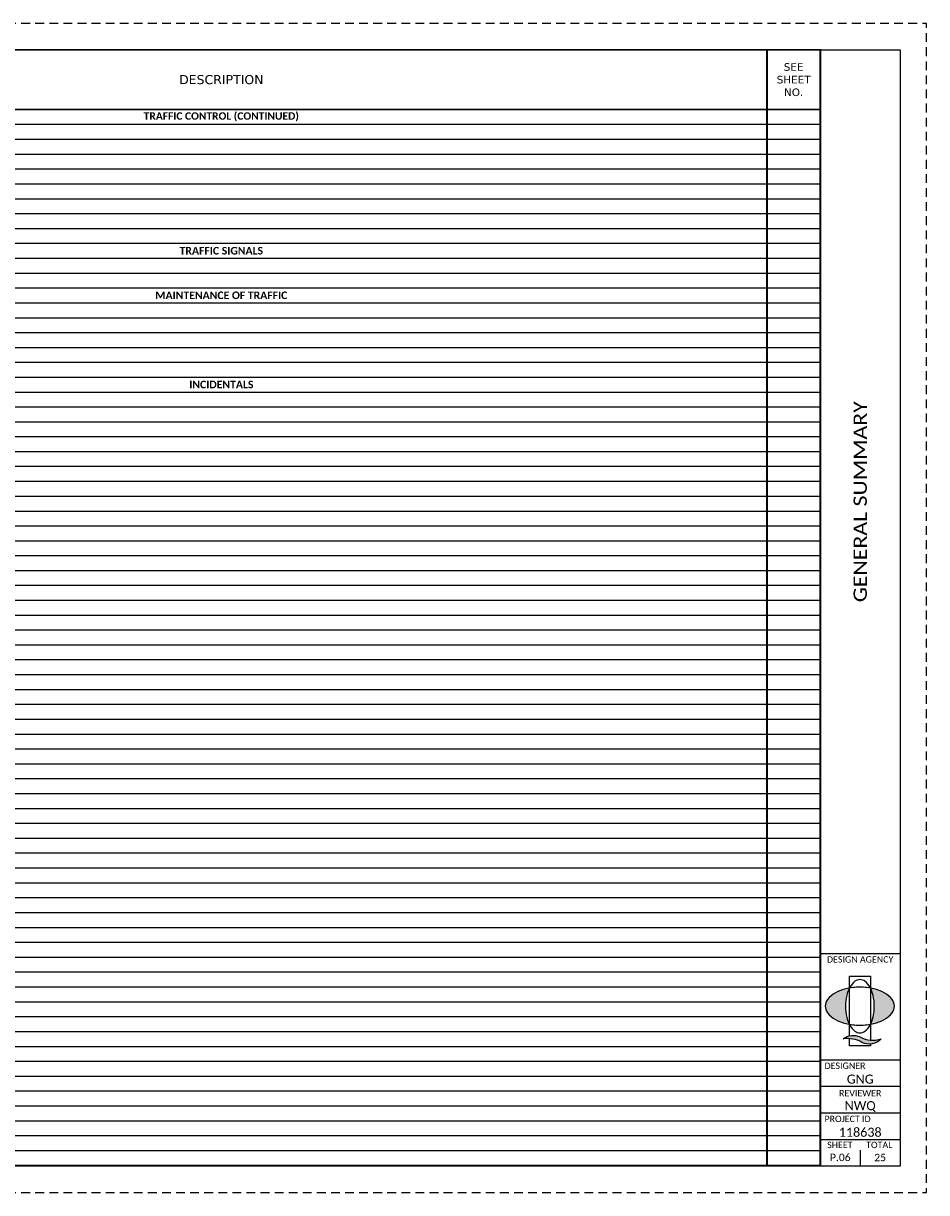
# Paper-space layout 'Layout1 (2)' of a CAD drawing. Header units: feet. Extents: x 0 to 34, y 0 to 22.
# Tile 2 of 2: x 17 to 34, y 0 to 22. Entities that reach past the tile are written whole.
import ezdxf
from ezdxf.enums import TextEntityAlignment as Align

# ---------------------------------------------------------------- set-up
doc = ezdxf.new("R2010")
doc.units = ezdxf.units.FT
doc.header["$MEASUREMENT"] = 0
doc.linetypes.add('OhDOT_USTN3', pattern=[0.22, 0.165, -0.055])
for name, color, linetype in [('SH_Border', 7, 'Continuous'), ('SH_Cut_Line', 7, 'OhDOT_USTN3'), ('SH_Data', 7, 'Continuous'), ('SH_Hatch', 14, 'Continuous'), ('SH_TextM', 7, 'Continuous')]:
    doc.layers.add(name, color=color, linetype=linetype)
doc.styles.add('Font 70-Main Title', font='calibri.ttf', dxfattribs={"width": 1.15, "height": 0.25})
doc.styles.add('Slanted-Normal', font='calibrii.ttf', dxfattribs={"height": 0.14})
doc.styles.add('Straight Minimum (0.12) Font 30', font='calibri.ttf', dxfattribs={"height": 0.12})
doc.styles.add('Straight Sub-Title (0.17) Font 30', font='calibri.ttf', dxfattribs={"height": 0.17})
doc.styles.add('Straight-Normal', font='calibri.ttf', dxfattribs={"height": 0.14})
doc.styles.add('Straight-Sub Title', font='calibri.ttf', dxfattribs={"height": 0.17})

# ---------------------------------------------------------------- blocks, each defined once
blk = doc.blocks.new('A$C1697e795')
at = {"layer": 'SH_Hatch'}
for points in [[(-0.1098, 0.0898, -0.0615), (-0.0881, 0.1507), (-0.0881, 0.1523, 0.014092), (-0.1171, 0.1465, 0.069705), (-0.2053, 0.1131, 0.105975), (-0.2716, 0.0557, 0.163104), (-0.29, 0.0008, 0.163049), (-0.2716, -0.0541, 0.105975), (-0.2053, -0.1115, 0.069705), (-0.1171, -0.145, 0.014089), (-0.0881, -0.1507, -0.061487), (-0.1098, -0.0898, -0.054987), (-0.1197, 0, -0.054987)], [(0.1108, 0.0898, 0.0615), (0.0891, 0.1507), (0.0891, 0.1523, -0.014092), (0.1182, 0.1465, -0.069705), (0.2063, 0.1131, -0.105975), (0.2727, 0.0557, -0.163104), (0.2911, 0.0008, -0.163049), (0.2727, -0.0541, -0.105975), (0.2063, -0.1115, -0.069705), (0.1182, -0.145, -0.014089), (0.0891, -0.1507, 0.061487), (0.1108, -0.0898, 0.054987), (0.1207, 0, 0.054987)], [(0.0015, -0.2566, 0.297692), (-0.1396, -0.2731, -0.180432), (0.0164, -0.3024, 0.32264), (0.179, -0.273, -0.20237)]]:
    blk.add_hatch(color=256, dxfattribs=at).paths.add_polyline_path(points)
at = {"layer": 'SH_TextM'}
for points in [[(0.1106, -0.0898, 0.054987), (0.1206, 0, 0.054987), (0.1106, 0.0898, 0.0688), (0.0854, 0.1575, 0.105699), (0.0418, 0.2087, 0.165247), (0.0004, 0.2228, 0.165247), (-0.0409, 0.2087, 0.105699), (-0.0845, 0.1575, 0.0688), (-0.1098, 0.0898, 0.054987), (-0.1197, 0, 0.054987), (-0.1098, -0.0898, 0.0688), (-0.0845, -0.1575, 0.105699), (-0.0409, -0.2087, 0.165247), (0.0004, -0.2228, 0.165247), (0.0418, -0.2087, 0.105699), (0.0854, -0.1575, 0.0688)], [(-0.2053, -0.1115, 0.069705), (-0.1171, -0.145, 0.055931), (-0.0006, -0.158, 0.055931), (0.1159, -0.145, 0.069705), (0.2041, -0.1115, 0.105975), (0.2705, -0.0541, 0.163076), (0.2889, 0.0008, 0.163076), (0.2705, 0.0557, 0.105975), (0.2041, 0.1131, 0.069705), (0.1159, 0.1465, 0.055931), (-0.0006, 0.1596, 0.055931), (-0.1171, 0.1465, 0.069705), (-0.2053, 0.1131, 0.105975), (-0.2716, 0.0557, 0.163076), (-0.29, 0.0008, 0.163076), (-0.2716, -0.0541, 0.105975)], [(0.0164, -0.3024, 0.180432), (-0.1396, -0.2731, -0.297692), (0.0015, -0.2566, 0.20237), (0.179, -0.273, -0.32264)]]:
    blk.add_lwpolyline(points, format="xyb", close=True, dxfattribs=at)
for points in [[(-0.0881, -0.2469), (-0.0881, 0.2529), (0.0891, 0.2529), (0.0891, -0.2828)], [(0.0891, -0.3157), (0.0891, -0.332), (-0.0881, -0.332), (-0.0881, -0.2701)]]:
    blk.add_lwpolyline(points, dxfattribs=at)
blk = doc.blocks.new('BLKWO_NEW')
at = {"layer": 'SH_Border', "linetype": 'Continuous', "flags": 128}
blk.add_lwpolyline([(0.5, 21.5), (33.5, 21.5), (33.5, 0.5), (0.5, 0.5), (0.5, 21.5)], close=True, dxfattribs=at)
for points in [[(32, 21.5), (32, 0.5)], [(32, 4.5), (33.5, 4.5)], [(32, 2.5), (33.5, 2.5)], [(32, 2), (33.5, 2)], [(32, 1.5), (33.5, 1.5)], [(32, 1), (33.5, 1)]]:
    blk.add_lwpolyline(points, dxfattribs=at)
at = {"layer": 'SH_Border'}
blk.add_lwpolyline([(32.75, 0.8), (32.75, 0.5)], dxfattribs=at)
at = {"layer": 'SH_Cut_Line', "color": 7, "linetype": 'OhDOT_USTN3', "flags": 128}
blk.add_lwpolyline([(0, 0), (34, 0), (34, 22), (0, 22), (0, 0)], close=True, dxfattribs=at)
at = {"layer": 'SH_Border', "xscale": 2.25, "yscale": 2.25, "zscale": 2.25}
blk.add_blockref('A$C1697e795', (32.744, 3.506), dxfattribs=at)
at = {"layer": 'SH_Data', "char_height": 0.12, "style": 'Straight Minimum (0.12) Font 30'}
for s, insert, width, attachment_point in [('DESIGN AGENCY', (32.124, 4.448), 1.94049, 1), ('DESIGNER', (32.078, 2.448), 1.0279, 1), ('REVIEWER', (32.75, 1.931), 1.0279, 2), ('PROJECT ID', (32.078, 1.447), 1.27835, 1), ('SHEET', (32.129, 0.957), 1.0279, 1), ('TOTAL', (32.862, 0.957), 1.0279, 1)]:
    blk.add_mtext(s, dxfattribs=dict(at, insert=insert, width=width, attachment_point=attachment_point))
at = {"layer": 'SH_Data', "style": 'Font 70-Main Title', "width": 1.15, "flags": 8}
blk.add_attdef('TITLEAREA2T', text='', height=0.25, rotation=90, dxfattribs=at).set_placement((32.75, 13), align=Align.MIDDLE_CENTER)
at = {"layer": 'SH_Data', "style": 'Straight-Sub Title'}
for tag, p in [('XXX', (32.75, 2)), ('XXX', (32.75, 1.5)), ('XXXXXX', (32.75, 1))]:
    blk.add_attdef(tag, text='', height=0.17, dxfattribs=at).set_placement(p, align=Align.BOTTOM_CENTER)
at = {"layer": 'SH_Data', "style": 'Straight Sub-Title (0.17) Font 30', "flags": 8}
blk.add_attdef('PROJECT', text='', height=0.25, rotation=90, dxfattribs=at).set_placement((0.721, 0.55), align=Align.MIDDLE_LEFT)
blk = doc.blocks.new('*A997')
at = {"layer": 'SH_Border', "color": 7, "linetype": 'Continuous', "ltscale": 0.083333, "const_width": 0.0208}
for points in [[(19.302, -13.281), (19.302, 0), (0, 0), (0, -13.281)], [(1.906, 0), (1.906, -13.281)], [(2.542, 0), (2.542, -13.281)], [(3.323, 0), (3.323, -13.281)], [(4.104, 0), (4.104, -13.281)], [(4.885, 0), (4.885, -13.281)], [(5.667, 0), (5.667, -13.281)], [(18.667, 0), (18.667, -13.281)], [(0.635, -0.354), (0.635, -13.281)], [(1.271, -0.354), (1.271, -13.281)], [(0, -0.708), (19.302, -0.708)]]:
    blk.add_lwpolyline(points, dxfattribs=at)
at = {"layer": 'SH_Border', "color": 7, "linetype": 'Continuous', "ltscale": 0.083333}
for points in [[(0, -0.354), (2.542, -0.354)], [(0, -0.885), (19.302, -0.885)], [(0, -1.062), (19.302, -1.062)], [(0, -1.24), (19.302, -1.24)], [(0, -1.417), (19.302, -1.417)], [(0, -1.594), (19.302, -1.594)], [(0, -1.771), (19.302, -1.771)], [(0, -1.948), (19.302, -1.948)], [(0, -2.125), (19.302, -2.125)], [(0, -2.302), (19.302, -2.302)], [(0, -2.479), (19.302, -2.479)], [(0, -2.656), (19.302, -2.656)], [(0, -2.833), (19.302, -2.833)], [(0, -3.01), (19.302, -3.01)], [(0, -3.188), (19.302, -3.188)], [(0, -3.365), (19.302, -3.365)], [(0, -3.542), (19.302, -3.542)], [(0, -3.719), (19.302, -3.719)], [(0, -3.896), (19.302, -3.896)], [(0, -4.073), (19.302, -4.073)], [(0, -4.25), (19.302, -4.25)], [(0, -4.427), (19.302, -4.427)], [(0, -4.604), (19.302, -4.604)], [(0, -4.781), (19.302, -4.781)], [(0, -4.958), (19.302, -4.958)], [(0, -5.135), (19.302, -5.135)], [(0, -5.312), (19.302, -5.312)], [(0, -5.49), (19.302, -5.49)], [(0, -5.667), (19.302, -5.667)], [(0, -5.844), (19.302, -5.844)], [(0, -6.021), (19.302, -6.021)], [(0, -6.198), (19.302, -6.198)], [(0, -6.375), (19.302, -6.375)], [(0, -6.552), (19.302, -6.552)], [(0, -6.729), (19.302, -6.729)], [(0, -6.906), (19.302, -6.906)], [(0, -7.083), (19.302, -7.083)], [(0, -7.26), (19.302, -7.26)], [(0, -7.438), (19.302, -7.438)], [(0, -7.615), (19.302, -7.615)], [(0, -7.792), (19.302, -7.792)], [(0, -7.969), (19.302, -7.969)], [(0, -8.146), (19.302, -8.146)], [(0, -8.323), (19.302, -8.323)], [(0, -8.5), (19.302, -8.5)], [(0, -8.677), (19.302, -8.677)], [(0, -8.854), (19.302, -8.854)], [(0, -9.031), (19.302, -9.031)], [(0, -9.208), (19.302, -9.208)], [(0, -9.385), (19.302, -9.385)], [(0, -9.562), (19.302, -9.562)], [(0, -9.74), (19.302, -9.74)], [(0, -9.917), (19.302, -9.917)], [(0, -10.094), (19.302, -10.094)], [(0, -10.271), (19.302, -10.271)], [(0, -10.448), (19.302, -10.448)], [(0, -10.625), (19.302, -10.625)], [(0, -10.802), (19.302, -10.802)], [(0, -10.979), (19.302, -10.979)], [(0, -11.156), (19.302, -11.156)], [(0, -11.333), (19.302, -11.333)], [(0, -11.51), (19.302, -11.51)], [(0, -11.688), (19.302, -11.688)], [(0, -11.865), (19.302, -11.865)], [(0, -12.042), (19.302, -12.042)], [(0, -12.219), (19.302, -12.219)], [(0, -12.396), (19.302, -12.396)], [(0, -12.573), (19.302, -12.573)], [(0, -12.75), (19.302, -12.75)], [(0, -12.927), (19.302, -12.927)], [(0, -13.104), (19.302, -13.104)], [(0, -13.281), (19.302, -13.281)]]:
    blk.add_lwpolyline(points, dxfattribs=at)
at = {"layer": 'SH_Border', "color": 7, "attachment_point": 5, "style": 'Slanted-Normal'}
for s, insert, char_height, width in [('\\fVerdana|b0|i0|c0|p34;SHEET NUM.', (0.953, -0.177), 0.10833, 1.82292), ('\\fVerdana|b0|i0|c0|p34;PART.', (2.224, -0.177), 0.10833, 0.55208), ('\\fVerdana|b0|i0|c0|p34;ITEM', (3.714, -0.177), 0.10833, 0.69792), ('\\fVerdana|b0|i0|c0|p34;GRAND', (4.495, -0.177), 0.10833, 0.69792), ('\\fVerdana|b0|i0|c0|p34;SEE SHEET NO.', (18.984, -0.354), 0.09028, 0.55208), ('\\fVerdana|b0|i0|c0|p34;ITEM', (2.932, -0.354), 0.10833, 0.69792), ('\\fVerdana|b0|i0|c0|p34;UNIT', (5.276, -0.354), 0.10833, 0.69792), ('\\fVerdana|b0|i0|c0|p34;DESCRIPTION', (12.167, -0.354), 0.10833, 12.91667), ('\\fCalibri|b0|i0|c0|p34;P.03', (0.318, -0.531), 0.09028, 0.55208), ('\\fCalibri|b0|i0|c0|p34;P.04', (0.953, -0.531), 0.09028, 0.55208), ('\\fCalibri|b0|i0|c0|p34;P.20', (1.589, -0.531), 0.09028, 0.55208), ('\\fCalibri|b0|i0|c0|p34;01/S5K/05', (2.224, -0.531), 0.08125, 0.55208), ('\\fVerdana|b0|i0|c0|p34;EXT', (3.714, -0.531), 0.10833, 0.69792), ('\\fVerdana|b0|i0|c0|p34;TOTAL', (4.495, -0.531), 0.10833, 0.69792)]:
    blk.add_mtext(s, dxfattribs=dict(at, insert=insert, char_height=char_height, width=width))
at = {"layer": 'SH_Border', "color": 7, "char_height": 0.09028, "style": 'Slanted-Normal'}
for s, insert, attachment_point in [('\\fCalibri|b0|i0|c0|p34;1,424', (1.589, -1.151), 5), ('\\fCalibri|b0|i0|c0|p34;1,424', (2.224, -1.151), 5), ('\\fCalibri|b0|i0|c0|p34;646', (2.932, -1.151), 5), ('\\fCalibri|b0|i0|c0|p34;20200', (3.714, -1.151), 5), ('\\fCalibri|b0|i0|c0|p34;1,424', (4.495, -1.151), 5), ('\\fCalibri|b0|i0|c0|p34;FT', (5.276, -1.151), 5), ('\\fCalibri|b0|i0|c0|p34;PARKING LOT STALL MARKING ', (5.708, -1.151), 4), ('\\fCalibri|b0|i0|c0|p34;6', (1.589, -1.328), 5), ('\\fCalibri|b0|i0|c0|p34;6', (2.224, -1.328), 5), ('\\fCalibri|b0|i0|c0|p34;646', (2.932, -1.328), 5), ('\\fCalibri|b0|i0|c0|p34;20300', (3.714, -1.328), 5), ('\\fCalibri|b0|i0|c0|p34;6', (4.495, -1.328), 5), ('\\fCalibri|b0|i0|c0|p34;EACH', (5.276, -1.328), 5), ('\\fCalibri|b0|i0|c0|p34;LANE ARROW ', (5.708, -1.328), 4), ('\\fCalibri|b0|i0|c0|p34;5', (1.589, -1.682), 5), ('\\fCalibri|b0|i0|c0|p34;5', (2.224, -1.682), 5), ('\\fCalibri|b0|i0|c0|p34;646', (2.932, -1.682), 5), ('\\fCalibri|b0|i0|c0|p34;20370', (3.714, -1.682), 5), ('\\fCalibri|b0|i0|c0|p34;5', (4.495, -1.682), 5), ('\\fCalibri|b0|i0|c0|p34;EACH', (5.276, -1.682), 5), ('\\fCalibri|b0|i0|c0|p34;TWO WAY LEFT TURN ARROW ', (5.708, -1.682), 4), ('\\fCalibri|b0|i0|c0|p34;DOTTED LINE, 4" ', (5.708, -1.859), 4), ('\\fCalibri|b0|i0|c0|p34;100', (1.589, -1.859), 5), ('\\fCalibri|b0|i0|c0|p34;100', (2.224, -1.859), 5), ('\\fCalibri|b0|i0|c0|p34;646', (2.932, -1.859), 5), ('\\fCalibri|b0|i0|c0|p34;20502', (3.714, -1.859), 5), ('\\fCalibri|b0|i0|c0|p34;100', (4.495, -1.859), 5), ('\\fCalibri|b0|i0|c0|p34;FT', (5.276, -1.859), 5), ('\\fCalibri|b0|i0|c0|p34;37', (1.589, -2.036), 5), ('\\fCalibri|b0|i0|c0|p34;37', (2.224, -2.036), 5), ('\\fCalibri|b0|i0|c0|p34;646', (2.932, -2.036), 5), ('\\fCalibri|b0|i0|c0|p34;20600', (3.714, -2.036), 5), ('\\fCalibri|b0|i0|c0|p34;37', (4.495, -2.036), 5), ('\\fCalibri|b0|i0|c0|p34;EACH', (5.276, -2.036), 5), ('\\fCalibri|b0|i0|c0|p34;BIKE LANE SYMBOL MARKING ', (5.708, -2.036), 4), ('\\fCalibri|b1|i0|c0|p34;TRAFFIC SIGNALS', (12.167, -2.391), 5), ('\\fCalibri|b0|i0|c0|p34;9', (1.589, -2.568), 5), ('\\fCalibri|b0|i0|c0|p34;9', (2.224, -2.568), 5), ('\\fCalibri|b0|i0|c0|p34;632', (2.932, -2.568), 5), ('\\fCalibri|b0|i0|c0|p34;26500', (3.714, -2.568), 5), ('\\fCalibri|b0|i0|c0|p34;9', (4.495, -2.568), 5), ('\\fCalibri|b0|i0|c0|p34;EACH', (5.276, -2.568), 5), ('\\fCalibri|b0|i0|c0|p34;DETECTOR LOOP', (5.708, -2.568), 4), ('\\fCalibri|b1|i0|c0|p34;MAINTENANCE OF TRAFFIC', (12.167, -2.922), 5), ('\\fCalibri|b0|i0|c0|p34;24', (0.953, -3.099), 5), ('\\fCalibri|b0|i0|c0|p34;24', (2.224, -3.099), 5), ('\\fCalibri|b0|i0|c0|p34;614', (2.932, -3.099), 5), ('\\fCalibri|b0|i0|c0|p34;11110', (3.714, -3.099), 5), ('\\fCalibri|b0|i0|c0|p34;24', (4.495, -3.099), 5), ('\\fCalibri|b0|i0|c0|p34;HOUR', (5.276, -3.099), 5), ('\\fCalibri|b0|i0|c0|p34;LAW ENFORCEMENT OFFICER WITH PATROL CAR FOR ASSISTANCE ', (5.708, -3.099), 4), ('\\fCalibri|b0|i0|c0|p34;2', (2.224, -3.276), 5), ('\\fCalibri|b0|i0|c0|p34;614', (2.932, -3.276), 5), ('\\fCalibri|b0|i0|c0|p34;12460', (3.714, -3.276), 5), ('\\fCalibri|b0|i0|c0|p34;2', (4.495, -3.276), 5), ('\\fCalibri|b0|i0|c0|p34;EACH', (5.276, -3.276), 5), ('\\fCalibri|b0|i0|c0|p34;WORK ZONE MARKING SIGN ', (5.708, -3.276), 4), ('\\fCalibri|b0|i0|c0|p34;0.25', (0.318, -3.453), 5), ('\\fCalibri|b0|i0|c0|p34;0.25', (2.224, -3.453), 5), ('\\fCalibri|b0|i0|c0|p34;614', (2.932, -3.453), 5), ('\\fCalibri|b0|i0|c0|p34;20100', (3.714, -3.453), 5), ('\\fCalibri|b0|i0|c0|p34;0.25', (4.495, -3.453), 5), ('\\fCalibri|b0|i0|c0|p34;MILE', (5.276, -3.453), 5), ('\\fCalibri|b0|i0|c0|p34;WORK ZONE LANE LINE, CLASS I, 4", 642 PAINT ', (5.708, -3.453), 4), ('\\fCalibri|b0|i0|c0|p34;2.2', (0.318, -3.63), 5), ('\\fCalibri|b0|i0|c0|p34;2.2', (2.224, -3.63), 5), ('\\fCalibri|b0|i0|c0|p34;614', (2.932, -3.63), 5), ('\\fCalibri|b0|i0|c0|p34;21100', (3.714, -3.63), 5), ('\\fCalibri|b0|i0|c0|p34;2.2', (4.495, -3.63), 5), ('\\fCalibri|b0|i0|c0|p34;MILE', (5.276, -3.63), 5), ('\\fCalibri|b0|i0|c0|p34;WORK ZONE CENTER LINE, CLASS I, 642 PAINT ', (5.708, -3.63), 4), ('\\fCalibri|b1|i0|c0|p34;INCIDENTALS', (12.167, -3.984), 5), ('\\fCalibri|b0|i0|c0|p34;LS', (0.318, -4.161), 5), ('\\fCalibri|b0|i0|c0|p34;LS', (2.224, -4.161), 5), ('\\fCalibri|b0|i0|c0|p34;614', (2.932, -4.161), 5), ('\\fCalibri|b0|i0|c0|p34;11000', (3.714, -4.161), 5), ('\\fCalibri|b0|i0|c0|p34;LS', (4.495, -4.161), 5), ('\\fCalibri|b0|i0|c0|p34;MAINTAINING TRAFFIC ', (5.708, -4.161), 4), ('\\fCalibri|b0|i0|c0|p34;3', (2.224, -4.516), 5), ('\\fCalibri|b0|i0|c0|p34;619', (2.932, -4.516), 5), ('\\fCalibri|b0|i0|c0|p34;16010', (3.714, -4.516), 5), ('\\fCalibri|b0|i0|c0|p34;3', (4.495, -4.516), 5), ('\\fCalibri|b0|i0|c0|p34;MNTH', (5.276, -4.516), 5), ('\\fCalibri|b0|i0|c0|p34;FIELD OFFICE, TYPE B', (5.708, -4.516), 4), ('\\fCalibri|b0|i0|c0|p34;LS', (2.224, -4.87), 5), ('\\fCalibri|b0|i0|c0|p34;624', (2.932, -4.87), 5), ('\\fCalibri|b0|i0|c0|p34;10000', (3.714, -4.87), 5), ('\\fCalibri|b0|i0|c0|p34;LS', (4.495, -4.87), 5), ('\\fCalibri|b0|i0|c0|p34;MOBILIZATION ', (5.708, -4.87), 4)]:
    blk.add_mtext(s, dxfattribs=dict(at, insert=insert, attachment_point=attachment_point))

psp = doc.layouts.new('Layout1 (2)')

# ---------------------------------------------------------------- block references
at = {"layer": 'SH_Border'}
ref = psp.add_blockref('BLKWO_NEW', (0, 0), dxfattribs=at)
ref.add_attrib('XXX', 'NWQ', dxfattribs={"layer": 'SH_Data', "height": 0.17, "style": 'Straight-Sub Title'}).set_placement((32.75, 1.5), align=Align.BOTTOM_CENTER)
ref.add_attrib('SHEETTOTAL', '25', dxfattribs={"layer": 'SH_Data', "height": 0.14, "style": 'Straight-Normal'}).set_placement((33.125, 0.549), align=Align.BOTTOM_CENTER)
ref.add_attrib('SHEETNO', 'P.06', dxfattribs={"layer": 'SH_Data', "height": 0.14, "style": 'Straight-Normal'}).set_placement((32.375, 0.551), align=Align.BOTTOM_CENTER)
ref.add_attrib('XXXXXX', '118638', dxfattribs={"layer": 'SH_Data', "height": 0.17, "style": 'Straight-Sub Title'}).set_placement((32.75, 1), align=Align.BOTTOM_CENTER)
ref.add_attrib('TITLEAREA2T', 'GENERAL SUMMARY', dxfattribs={"layer": 'SH_Data', "height": 0.25, "rotation": 90, "style": 'Font 70-Main Title', "width": 1.15}).set_placement((32.75, 13), align=Align.MIDDLE_CENTER)
ref.add_attrib('XXX', 'GNG', dxfattribs={"layer": 'SH_Data', "height": 0.17, "style": 'Straight-Sub Title'}).set_placement((32.75, 2), align=Align.BOTTOM_CENTER)
at = {"layer": 'SH_Data', "xscale": 1.580140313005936, "yscale": 1.580140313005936, "zscale": 1.580140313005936}
psp.add_blockref('*A997', (1.5, 21.5), dxfattribs=at)

# ---------------------------------------------------------------- texts
at = {"layer": 'SH_Border', "insert": (20.725, 20.241), "char_height": 0.14, "width": 20.54182, "attachment_point": 5, "style": 'Slanted-Normal'}
psp.add_mtext('{\\fCalibri|b1|i0|c0|p34;TRAFFIC CONTROL (CONTINUED)}', dxfattribs=at)

doc.saveas('drawing.dxf')
